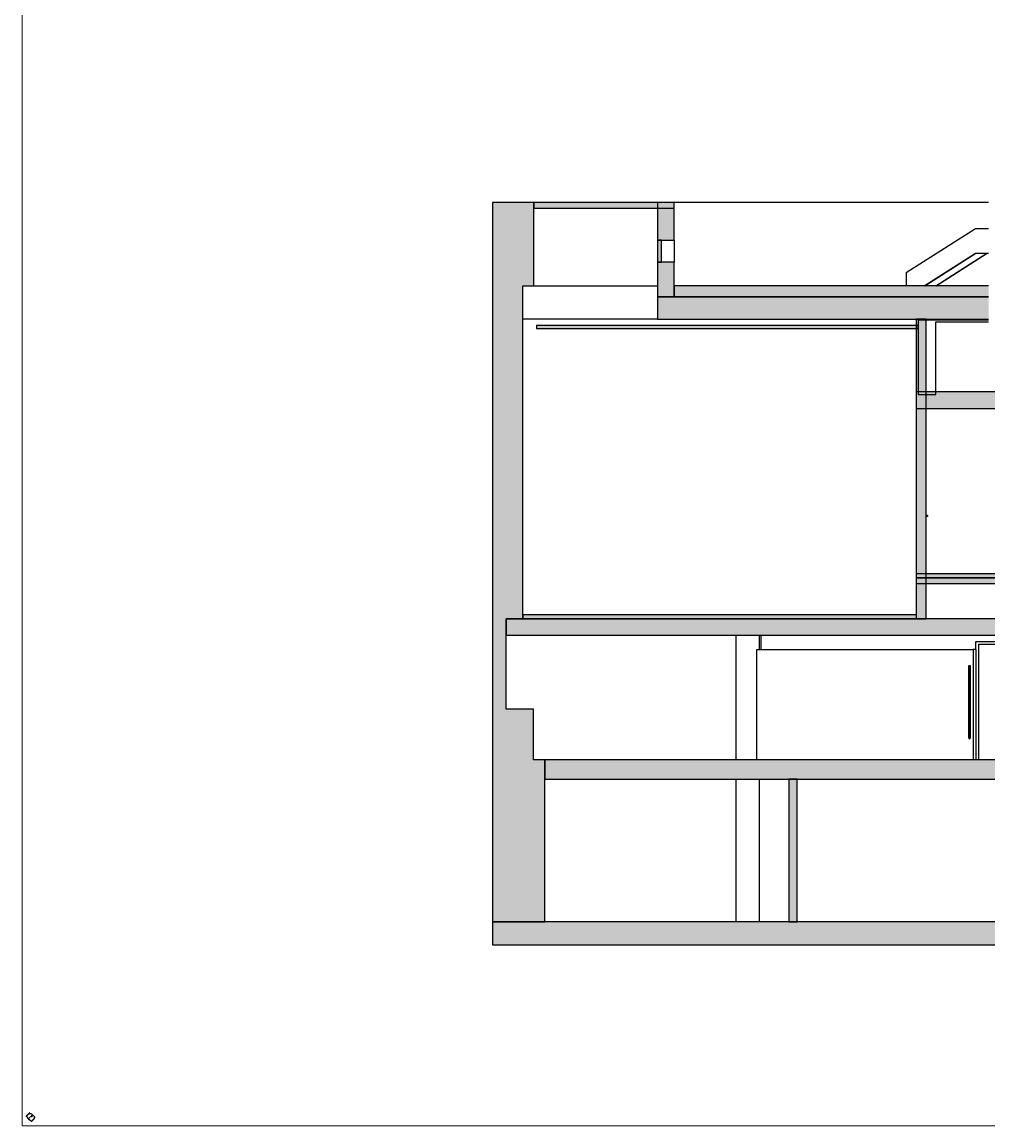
# Model space of a CAD drawing. Header units: metres. Extents: x -1 to 430, y -65 to 31.
# Tile 2 of 21: x 325 to 343, y -65 to -45. Entities that reach past the tile are written whole.
import ezdxf

# ---------------------------------------------------------------- set-up
doc = ezdxf.new("R2010")
doc.units = ezdxf.units.M
doc.linetypes.add('CONTINUA', pattern=[0])
doc.layers.add('+++++ CÀLCUL SECCIÓ D', color=7, linetype='CONTINUA', lineweight=25)
doc.styles.add('Century Gothic', font='txt')

msp = doc.modelspace()

# ---------------------------------------------------------------- hatches: boundary and pattern name
at = {"layer": '+++++ CÀLCUL SECCIÓ D', "linetype": 'CONTINUA', "lineweight": 25, "true_color": 0xa0a0a0, "transparency": 33554687}
for points in [[(334.332, -48.21), (333.582, -48.21), (333.582, -49.72), (334.332, -49.72)], [(336.872, -48.89), (336.872, -48.21), (336.572, -48.21), (336.572, -48.89)], [(336.572, -49.92), (336.872, -49.92), (336.872, -49.29), (336.572, -49.29)], [(334.132, -49.72), (333.582, -49.72), (333.582, -51.69), (334.132, -51.69)], [(341.439, -55.75), (341.439, -50.32), (341.259, -50.32), (341.259, -55.75)], [(334.132, -51.69), (333.582, -51.69), (333.582, -55.75), (334.132, -55.75)], [(333.832, -55.65), (333.582, -55.65), (333.582, -58.31), (333.832, -58.31)], [(334.329, -58.31), (334.329, -57.39), (333.832, -57.39), (333.832, -58.31)], [(334.532, -58.31), (333.582, -58.31), (333.582, -61.24), (334.532, -61.24)], [(339.099, -58.66), (338.949, -58.66), (338.949, -61.24), (339.099, -61.24)]]:
    msp.add_hatch(color=253, dxfattribs=at).paths.add_polyline_path(points)
at = {"layer": '+++++ CÀLCUL SECCIÓ D', "linetype": 'CONTINUA', "lineweight": 25, "true_color": 0x00d9d9, "transparency": 33554687}
msp.add_hatch(color=132, dxfattribs=at).paths.add_polyline_path([(336.872, -48.21), (334.332, -48.21), (334.332, -48.31), (336.872, -48.31)])
at = {"layer": '+++++ CÀLCUL SECCIÓ D', "linetype": 'CONTINUA', "lineweight": 25, "true_color": 0x656565, "transparency": 33554687}
msp.add_hatch(color=251, dxfattribs=at).paths.add_polyline_path([(336.572, -48.89), (336.572, -49.29), (336.642, -49.29), (336.642, -48.89)])
at = {"layer": '+++++ CÀLCUL SECCIÓ D', "linetype": 'CONTINUA', "lineweight": 25, "transparency": 33554687}
for color, points in [(32, [(342.567, -49.72), (336.872, -49.72), (336.872, -49.92), (342.567, -49.92)]), (34, [(341.29, -50.44), (334.382, -50.44), (334.382, -50.49), (341.29, -50.49)]), (32, [(341.259, -54.94), (341.259, -55.01), (363.569, -55.01), (363.569, -54.94)]), (32, [(341.26, -55.68), (334.132, -55.68), (334.132, -55.75), (341.26, -55.75)])]:
    msp.add_hatch(color=color, dxfattribs=at).paths.add_polyline_path(points)
at = {"layer": '+++++ CÀLCUL SECCIÓ D', "linetype": 'CONTINUA', "lineweight": 25, "true_color": 0xababab, "transparency": 33554687}
for points in [[(342.569, -49.92), (336.572, -49.92), (336.572, -50.32), (342.569, -50.32)], [(363.569, -51.64), (341.259, -51.64), (341.259, -51.94), (363.569, -51.94)], [(343.259, -55.01), (341.259, -55.01), (341.259, -55.11), (343.259, -55.11)], [(343.189, -55.75), (333.832, -55.75), (333.832, -56.05), (343.189, -56.05)], [(368.654, -58.31), (334.532, -58.31), (334.532, -58.66), (368.654, -58.66)], [(369.287, -61.24), (333.582, -61.24), (333.582, -61.66), (369.287, -61.66)]]:
    msp.add_hatch(color=253, dxfattribs=at).paths.add_polyline_path(points)

# ---------------------------------------------------------------- linework, layer by layer
at = {"layer": '+++++ CÀLCUL SECCIÓ D', "color": 52, "linetype": 'CONTINUA', "lineweight": 13, "transparency": 33554687}
for p, q in [((325.066, -24.94), (325.066, -64.94)), ((325.066, -24.94), (325.066, -64.94)), ((325.066, -24.94), (325.066, -64.94)), ((325.066, -64.94), (325.066, -24.94)), ((325.066, -24.94), (325.066, -64.94)), ((325.066, -64.94), (325.066, -24.94)), ((325.066, -64.94), (377.435, -64.94)), ((377.435, -64.94), (325.066, -64.94)), ((377.446, -64.94), (325.066, -64.94)), ((325.066, -64.94), (377.446, -64.94)), ((377.446, -64.94), (325.066, -64.94)), ((325.066, -64.94), (377.446, -64.94))]:
    msp.add_line(p, q, dxfattribs=at)
at = {"layer": '+++++ CÀLCUL SECCIÓ D', "color": 7, "linetype": 'CONTINUA', "lineweight": 25, "transparency": 33554687}
for p, q in [((333.582, -48.21), (333.582, -49.72)), ((334.332, -48.21), (333.582, -48.21)), ((334.332, -48.21), (334.332, -48.31)), ((336.872, -48.21), (334.332, -48.21)), ((334.332, -48.31), (334.332, -48.21)), ((334.332, -48.31), (336.872, -48.31)), ((334.332, -49.72), (334.332, -48.31)), ((336.572, -48.21), (336.572, -48.89)), ((336.872, -48.21), (336.572, -48.21)), ((336.872, -48.31), (336.872, -48.21)), ((342.567, -48.21), (336.872, -48.21)), ((336.872, -48.89), (336.872, -48.21)), ((341.074, -49.48), (342.33, -48.68)), ((342.33, -48.68), (342.567, -48.68)), ((336.572, -48.89), (336.572, -49.29)), ((336.642, -48.89), (336.572, -48.89)), ((336.572, -48.89), (336.642, -48.89)), ((336.642, -49.29), (336.642, -48.89)), ((336.642, -48.89), (336.872, -48.89)), ((336.872, -48.89), (336.872, -49.29)), ((341.404, -49.72), (342.33, -49.13)), ((341.412, -49.72), (342.337, -49.13)), ((341.611, -49.72), (342.537, -49.13)), ((341.619, -49.72), (342.545, -49.13)), ((342.33, -49.13), (342.569, -49.13)), ((336.572, -49.29), (336.642, -49.29)), ((336.572, -49.29), (336.572, -49.92)), ((336.642, -49.29), (336.572, -49.29)), ((336.872, -49.29), (336.642, -49.29)), ((336.872, -49.72), (336.872, -49.29)), ((341.074, -49.48), (341.074, -49.72)), ((333.582, -49.72), (333.582, -51.69)), ((334.132, -49.72), (334.332, -49.72)), ((334.132, -51.69), (334.132, -49.72)), ((334.332, -49.72), (336.572, -49.72)), ((336.872, -49.92), (336.872, -49.72)), ((336.872, -49.72), (336.872, -49.92)), ((342.567, -49.72), (336.872, -49.72)), ((336.572, -49.92), (336.872, -49.92)), ((336.572, -49.92), (336.572, -50.32)), ((342.569, -49.92), (336.572, -49.92)), ((336.872, -49.92), (342.567, -49.92)), ((336.572, -50.32), (334.132, -50.32)), ((336.572, -50.32), (341.259, -50.32)), ((341.259, -50.32), (341.259, -55.75)), ((341.439, -50.32), (341.259, -50.32)), ((341.259, -50.32), (341.439, -50.32)), ((341.29, -50.34), (341.29, -50.37)), ((342.569, -50.34), (341.29, -50.34)), ((341.29, -50.37), (341.29, -50.44)), ((341.439, -55.75), (341.439, -50.32)), ((341.439, -50.32), (342.569, -50.32)), ((341.61, -50.37), (342.569, -50.37)), ((341.61, -51.69), (341.61, -50.37)), ((334.382, -50.44), (334.382, -50.49)), ((341.29, -50.44), (334.382, -50.44)), ((334.382, -50.49), (341.29, -50.49)), ((341.29, -50.49), (341.29, -50.44)), ((341.29, -50.44), (341.29, -50.49)), ((341.29, -50.49), (341.29, -51.69)), ((333.582, -51.69), (333.582, -55.75)), ((334.132, -55.68), (334.132, -51.69)), ((341.259, -51.64), (341.259, -51.94)), ((343.891, -51.64), (341.259, -51.64)), ((341.29, -51.69), (341.61, -51.69)), ((341.259, -51.94), (343.789, -51.94)), ((341.439, -53.88), (341.454, -53.88)), ((341.459, -53.881), (341.439, -53.881)), ((341.463, -53.885), (341.439, -53.885)), ((341.464, -53.89), (341.439, -53.89)), ((341.463, -53.895), (341.439, -53.895)), ((341.459, -53.899), (341.439, -53.899)), ((341.454, -53.9), (341.439, -53.9)), ((341.454, -53.88), (341.459, -53.881)), ((341.459, -53.899), (341.454, -53.9)), ((341.459, -53.881), (341.463, -53.885)), ((341.463, -53.895), (341.459, -53.899)), ((341.463, -53.885), (341.464, -53.89)), ((341.464, -53.89), (341.463, -53.895)), ((341.259, -54.94), (341.259, -55.01)), ((345.789, -54.94), (341.259, -54.94)), ((341.259, -55.01), (343.189, -55.01)), ((341.259, -55.01), (341.259, -55.11)), ((343.189, -55.01), (341.259, -55.01)), ((341.259, -55.11), (343.189, -55.11)), ((333.582, -55.65), (333.582, -58.31)), ((333.832, -55.75), (333.832, -56.05)), ((341.439, -55.75), (333.832, -55.75)), ((333.832, -56.05), (333.832, -55.75)), ((333.832, -55.75), (334.132, -55.75)), ((334.132, -55.75), (334.132, -55.68)), ((334.132, -55.68), (334.132, -55.75)), ((341.26, -55.68), (334.132, -55.68)), ((334.132, -55.75), (341.26, -55.75)), ((341.259, -55.75), (341.26, -55.75)), ((341.26, -55.75), (341.26, -55.68)), ((341.26, -55.75), (341.439, -55.75)), ((343.189, -55.75), (341.439, -55.75)), ((333.832, -56.05), (343.189, -56.05)), ((333.832, -57.39), (333.832, -56.05)), ((337.999, -58.31), (337.999, -56.05)), ((338.419, -56.31), (338.419, -56.05)), ((338.449, -56.31), (338.449, -56.05)), ((342.339, -56.31), (342.339, -56.16)), ((342.339, -56.16), (342.409, -56.16)), ((342.409, -56.16), (343.189, -56.16)), ((338.372, -58.31), (338.372, -56.31)), ((338.372, -56.31), (342.289, -56.31)), ((342.339, -56.31), (342.289, -56.31)), ((342.289, -56.31), (342.289, -58.31)), ((342.339, -56.31), (342.339, -58.31)), ((342.389, -58.31), (342.389, -56.21)), ((342.389, -56.21), (343.209, -56.21)), ((342.211, -56.602), (342.217, -56.597)), ((342.217, -56.597), (342.224, -56.595)), ((342.217, -57.923), (342.217, -56.597)), ((342.224, -57.925), (342.224, -56.595)), ((342.224, -56.595), (342.232, -56.597)), ((342.232, -57.923), (342.232, -56.597)), ((342.232, -56.597), (342.237, -56.602)), ((342.209, -56.61), (342.211, -56.602)), ((342.209, -56.61), (342.209, -57.91)), ((342.211, -57.917), (342.211, -56.602)), ((342.237, -57.917), (342.237, -56.602)), ((342.237, -56.602), (342.239, -56.61)), ((342.239, -57.91), (342.239, -56.61)), ((334.329, -57.39), (333.832, -57.39)), ((334.329, -58.31), (334.329, -57.39)), ((342.209, -57.91), (342.211, -57.917)), ((342.211, -57.917), (342.217, -57.923)), ((342.217, -57.923), (342.224, -57.925)), ((342.224, -57.925), (342.232, -57.923)), ((342.232, -57.923), (342.237, -57.917)), ((342.237, -57.917), (342.239, -57.91)), ((333.582, -58.31), (333.582, -61.24)), ((334.532, -58.31), (334.329, -58.31)), ((334.532, -58.31), (334.532, -58.66)), ((350.466, -58.31), (334.532, -58.31)), ((334.532, -61.24), (334.532, -58.31)), ((334.532, -58.66), (338.949, -58.66)), ((337.999, -61.24), (337.999, -58.66)), ((338.419, -61.24), (338.419, -58.66)), ((338.949, -58.66), (339.099, -58.66)), ((338.949, -58.66), (338.949, -61.24)), ((339.099, -58.66), (338.949, -58.66)), ((339.099, -58.66), (353.109, -58.66)), ((339.099, -61.24), (339.099, -58.66)), ((333.582, -61.24), (334.532, -61.24)), ((333.582, -61.24), (333.582, -61.66)), ((334.532, -61.24), (333.582, -61.24)), ((338.949, -61.24), (334.532, -61.24)), ((338.949, -61.24), (339.099, -61.24)), ((339.099, -61.24), (338.949, -61.24)), ((353.109, -61.24), (339.099, -61.24)), ((333.582, -61.66), (369.287, -61.66))]:
    msp.add_line(p, q, dxfattribs=at)

# ---------------------------------------------------------------- texts
at = {"layer": '+++++ CÀLCUL SECCIÓ D', "color": 52, "linetype": 'CONTINUA', "lineweight": 13, "transparency": 33554687, "char_height": 0.15, "attachment_point": 5, "rotation": 45, "style": 'Century Gothic'}
for s, insert, width in [('E', (325.214, -64.781), 0.1875), ('D', (325.225, -64.781), 0.23), ('G', (325.225, -64.781), 0.2575)]:
    msp.add_mtext(s, dxfattribs=dict(at, insert=insert, width=width))

doc.saveas('drawing.dxf')
